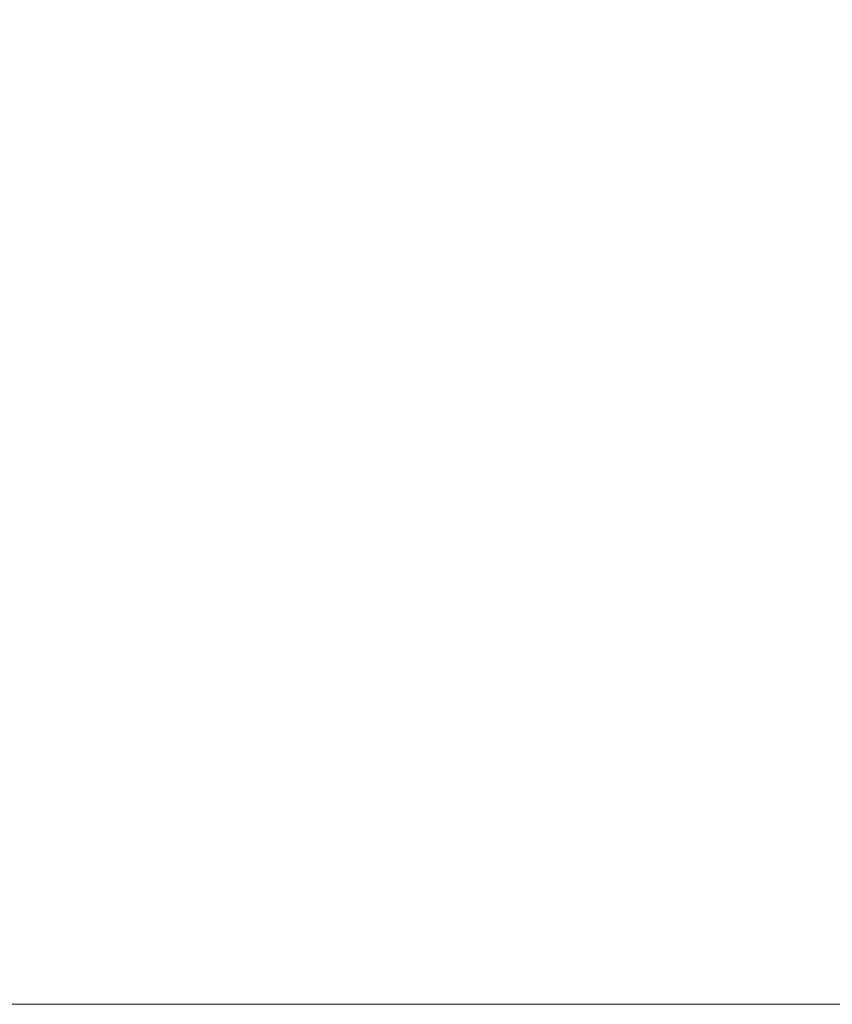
# Model space of a CAD drawing. Extents: x 2147430 to 2149265, y 2147284 to 2147537.
# Tile 5 of 12: x 2147607 to 2147680, y 2147284 to 2147372. Entities that reach past the tile are written whole.
import ezdxf

# ---------------------------------------------------------------- set-up
doc = ezdxf.new("R2010")
doc.units = 0
doc.header["$MEASUREMENT"] = 0
doc.layers.add('B_ANNO_NOPLOT', color=47, linetype='Continuous', lineweight=18, plot=False)

# ---------------------------------------------------------------- blocks, each defined once
blk = doc.blocks.new('*U187')
at = {"layer": 'B_ANNO_NOPLOT', "flags": 128}
blk.add_lwpolyline([(2147429.679, 2147284.453), (2147429.679, 2147536.453), (2147753.607, 2147536.453), (2147753.607, 2147523.308), (2147807.679, 2147523.308), (2147807.679, 2147324.953), (2147746.25, 2147324.953), (2147746.25, 2147284.453)], close=True, dxfattribs=at)

msp = doc.modelspace()

# ---------------------------------------------------------------- block references
msp.add_blockref('*U187', (0, 0))

doc.saveas('drawing.dxf')
